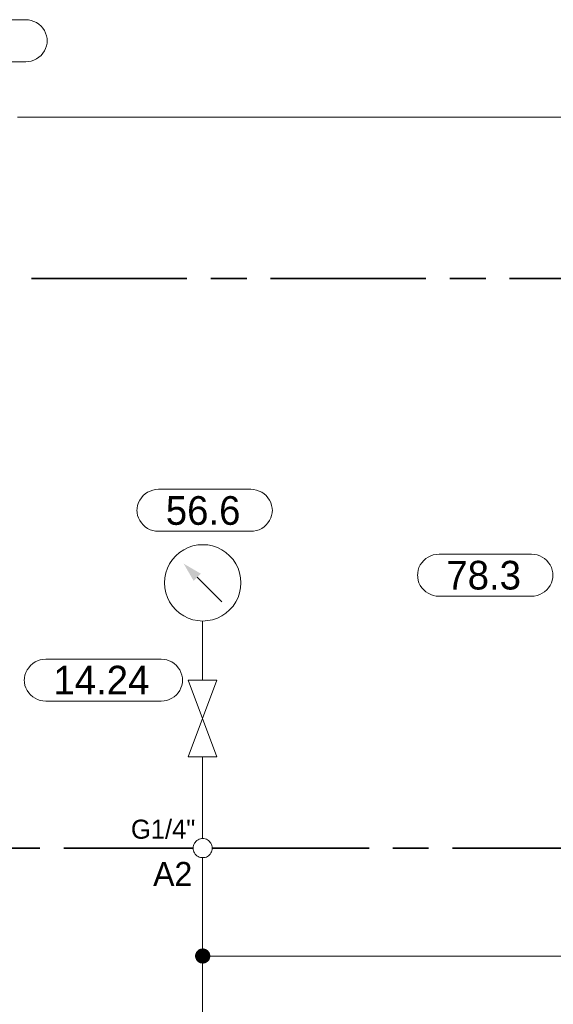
# Model space of a CAD drawing. Header units: millimetres. Extents: x 0 to 138, y 0 to 47.
# Tile 139 of 165: x 43.54 to 45.3, y 29.88 to 33.12. Entities that reach past the tile are written whole.
import ezdxf

# ---------------------------------------------------------------- set-up
doc = ezdxf.new("R2010")
doc.units = ezdxf.units.MM
for name, color, linetype in [('PDF_Geomertry', 7, 'Continuous'), ('PDF_Solid Fills', 7, 'Continuous'), ('PDF_Text', 7, 'Continuous')]:
    doc.layers.add(name, color=color, linetype=linetype)
doc.styles.add('PDF Arial', font='txt')

msp = doc.modelspace()

# ---------------------------------------------------------------- hatches: boundary and pattern name
at = {"layer": 'PDF_Solid Fills', "transparency": 33554559}
for points in [[(44.1437, 30.036), (44.1376, 30.0604), (44.141, 30.061)], [(44.1437, 30.036), (44.141, 30.061), (44.1437, 30.0618)], [(44.1437, 30.036), (44.1437, 30.0618), (44.1474, 30.061)], [(44.1437, 30.036), (44.1474, 30.061), (44.1507, 30.0604)], [(44.1437, 30.036), (44.1188, 30.0396), (44.1196, 30.0429)], [(44.1437, 30.036), (44.1188, 30.036), (44.1188, 30.0396)], [(44.1437, 30.036), (44.1188, 30.0332), (44.1188, 30.036)], [(44.1437, 30.036), (44.1196, 30.0299), (44.1188, 30.0332)], [(44.1437, 30.036), (44.1196, 30.0429), (44.121, 30.0457)], [(44.1437, 30.036), (44.121, 30.0271), (44.1196, 30.0299)], [(44.1437, 30.036), (44.121, 30.0457), (44.1224, 30.0493)], [(44.1437, 30.036), (44.1224, 30.0235), (44.121, 30.0271)], [(44.1437, 30.036), (44.1224, 30.0493), (44.1243, 30.0513)], [(44.1437, 30.036), (44.1243, 30.0207), (44.1224, 30.0235)], [(44.1437, 30.036), (44.1243, 30.0513), (44.1265, 30.054)], [(44.1437, 30.036), (44.1265, 30.0187), (44.1243, 30.0207)], [(44.1437, 30.036), (44.1265, 30.054), (44.1285, 30.0563)], [(44.1437, 30.036), (44.1285, 30.0165), (44.1265, 30.0187)], [(44.1437, 30.036), (44.1285, 30.0563), (44.1313, 30.0582)], [(44.1437, 30.036), (44.1313, 30.0146), (44.1285, 30.0165)], [(44.1437, 30.036), (44.1313, 30.0582), (44.134, 30.0596)], [(44.1437, 30.036), (44.134, 30.0132), (44.1313, 30.0146)], [(44.1437, 30.036), (44.134, 30.0596), (44.1376, 30.0604)], [(44.1437, 30.036), (44.1376, 30.0118), (44.134, 30.0132)], [(44.1437, 30.036), (44.141, 30.0118), (44.1376, 30.0118)], [(44.1437, 30.036), (44.1437, 30.011), (44.141, 30.0118)], [(44.1437, 30.036), (44.1507, 30.0604), (44.1535, 30.0596)], [(44.1437, 30.036), (44.1535, 30.0596), (44.1563, 30.0582)], [(44.1437, 30.036), (44.1563, 30.0582), (44.159, 30.0563)], [(44.1437, 30.036), (44.159, 30.0563), (44.1618, 30.054)], [(44.1437, 30.036), (44.1618, 30.054), (44.164, 30.0513)], [(44.1437, 30.036), (44.164, 30.0513), (44.166, 30.0493)], [(44.1437, 30.036), (44.166, 30.0493), (44.1674, 30.0457)], [(44.1437, 30.036), (44.1674, 30.0457), (44.1682, 30.0429)], [(44.1437, 30.036), (44.1682, 30.0429), (44.1687, 30.0396)], [(44.1437, 30.036), (44.1687, 30.0396), (44.1687, 30.036)], [(44.1437, 30.036), (44.1474, 30.0118), (44.1437, 30.011)], [(44.1437, 30.036), (44.1507, 30.0118), (44.1474, 30.0118)], [(44.1437, 30.036), (44.1535, 30.0132), (44.1507, 30.0118)], [(44.1437, 30.036), (44.1563, 30.0146), (44.1535, 30.0132)], [(44.1437, 30.036), (44.159, 30.0165), (44.1563, 30.0146)], [(44.1437, 30.036), (44.1618, 30.0187), (44.159, 30.0165)], [(44.1437, 30.036), (44.164, 30.0207), (44.1618, 30.0187)], [(44.1437, 30.036), (44.166, 30.0235), (44.164, 30.0207)], [(44.1437, 30.036), (44.1674, 30.0271), (44.166, 30.0235)], [(44.1437, 30.036), (44.1682, 30.0299), (44.1674, 30.0271)], [(44.1437, 30.036), (44.1687, 30.0332), (44.1682, 30.0299)], [(44.1437, 30.036), (44.1687, 30.036), (44.1687, 30.0332)]]:
    msp.add_hatch(color=256, dxfattribs=at).paths.add_polyline_path(points)

# ---------------------------------------------------------------- linework, layer by layer
at = {"layer": 'PDF_Geomertry', "lineweight": 15}
for points in [[(43.2563, 33.1201), (43.5612, 33.1201), (43.5612, 33.1201), (43.5701, 33.1193), (43.5793, 33.1174), (43.5882, 33.1146), (43.5965, 33.1104), (43.6043, 33.1054), (43.6113, 33.0993), (43.6168, 33.0924), (43.6224, 33.0846), (43.6265, 33.0763), (43.6293, 33.0674), (43.6313, 33.0582), (43.6313, 33.0493), (43.6313, 33.0526), (43.6313, 33.0429), (43.6293, 33.034), (43.6265, 33.0257), (43.6224, 33.0174), (43.6168, 33.0096), (43.6113, 33.0026), (43.6043, 32.9965), (43.5965, 32.991), (43.5882, 32.9868), (43.5793, 32.984), (43.5701, 32.9826), (43.5612, 32.9818), (43.2563, 32.9818)], [(43.534, 32.7993), (48.139, 32.7993), (48.139, 30.4229)], [(44.2071, 31.2026), (44.1257, 31.284)], [(44.1437, 31.1396), (44.1437, 30.9451)], [(44.1437, 30.6929), (44.1437, 30.4229)], [(44.1437, 30.3604), (44.1437, 30.036)], [(45.5146, 29.7437), (45.5146, 30.036), (44.1437, 30.036), (44.1437, 29.7187), (44.1437, 29.4674), (44.1437, 29.3415)]]:
    msp.add_lwpolyline(points, dxfattribs=at)
at = {"layer": 'PDF_Geomertry', "lineweight": 35}
for points in [[(43.5799, 32.2679), (44.0918, 32.2679)], [(44.171, 32.2679), (44.289, 32.2679)], [(44.3674, 32.2679), (44.8793, 32.2679)], [(44.9576, 32.2679), (45.0765, 32.2679)], [(45.1549, 32.2679), (45.6668, 32.2679)], [(43.489, 30.3915), (43.6076, 30.3915)], [(43.6862, 30.3915), (44.1126, 30.3915)], [(44.1751, 30.3915), (44.6918, 30.3915)], [(44.7701, 30.3915), (44.8882, 30.3915)], [(44.9668, 30.3915), (45.4826, 30.3915)]]:
    msp.add_lwpolyline(points, dxfattribs=at)
at = {"layer": 'PDF_Geomertry', "lineweight": 15}
for points in [[(44.3029, 31.5735), (44.3118, 31.5729), (44.321, 31.5707), (44.3299, 31.5679), (44.3382, 31.5637), (44.346, 31.559), (44.3529, 31.5526), (44.359, 31.5457), (44.364, 31.5382), (44.3682, 31.5299), (44.371, 31.5207), (44.3729, 31.5118), (44.3737, 31.5026), (44.3737, 31.5063), (44.3729, 31.4965), (44.371, 31.4874), (44.3682, 31.479), (44.364, 31.4707), (44.359, 31.4632), (44.3529, 31.4563), (44.346, 31.4499), (44.3382, 31.4443), (44.3299, 31.4401), (44.321, 31.4374), (44.3118, 31.436), (44.3029, 31.4354), (43.9979, 31.4354), (43.9882, 31.436), (43.9793, 31.4374), (43.971, 31.4401), (43.9626, 31.4443), (43.9549, 31.4499), (43.9479, 31.4563), (43.9418, 31.4632), (43.9368, 31.4707), (43.9326, 31.479), (43.9293, 31.4874), (43.9279, 31.4965), (43.9271, 31.5063), (43.9271, 31.5026), (43.9279, 31.5118), (43.9293, 31.5207), (43.9326, 31.5299), (43.9368, 31.5382), (43.9418, 31.5457), (43.9479, 31.5526), (43.9549, 31.559), (43.9626, 31.5637), (43.971, 31.5679), (43.9793, 31.5707), (43.9882, 31.5729), (43.9979, 31.5735), (44.3029, 31.5735)], [(44.2696, 31.2651), (44.2687, 31.2818), (44.2654, 31.2979), (44.2604, 31.3137), (44.2529, 31.3285), (44.2438, 31.3424), (44.2326, 31.354), (44.2201, 31.3651), (44.2071, 31.3743), (44.1924, 31.3818), (44.1765, 31.3868), (44.1604, 31.3901), (44.1437, 31.391), (44.1279, 31.3901), (44.1113, 31.3868), (44.096, 31.3818), (44.0813, 31.3743), (44.0674, 31.3651), (44.0549, 31.354), (44.0446, 31.3424), (44.0349, 31.3285), (44.0279, 31.3137), (44.0224, 31.2979), (44.0196, 31.2818), (44.0182, 31.2651), (44.0196, 31.2493), (44.0224, 31.2326), (44.0279, 31.2174), (44.0349, 31.2026), (44.0446, 31.1887), (44.0549, 31.1763), (44.0674, 31.166), (44.0813, 31.1563), (44.096, 31.1493), (44.1113, 31.1437), (44.1279, 31.141), (44.1437, 31.1396), (44.1604, 31.141), (44.1765, 31.1437), (44.1924, 31.1493), (44.2071, 31.1563), (44.2201, 31.166), (44.2326, 31.1763), (44.2438, 31.1887), (44.2529, 31.2026), (44.2604, 31.2174), (44.2654, 31.2326), (44.2687, 31.2493), (44.2696, 31.2651)], [(45.2271, 31.3596), (45.2363, 31.359), (45.2451, 31.3576), (45.2543, 31.354), (45.2626, 31.3499), (45.2701, 31.3451), (45.2771, 31.3388), (45.2826, 31.3318), (45.2882, 31.3243), (45.2924, 31.316), (45.2951, 31.3076), (45.2974, 31.2985), (45.2974, 31.2888), (45.2974, 31.2924), (45.2974, 31.2826), (45.2951, 31.2735), (45.2924, 31.2651), (45.2882, 31.2568), (45.2826, 31.2493), (45.2771, 31.2424), (45.2701, 31.236), (45.2626, 31.2313), (45.2543, 31.2271), (45.2451, 31.2235), (45.2363, 31.2221), (45.2271, 31.2215), (44.9224, 31.2215), (44.9126, 31.2221), (44.9035, 31.2235), (44.8951, 31.2271), (44.8868, 31.2313), (44.8793, 31.236), (44.8724, 31.2424), (44.866, 31.2493), (44.8604, 31.2568), (44.8563, 31.2651), (44.8535, 31.2735), (44.8521, 31.2826), (44.8515, 31.2924), (44.8515, 31.2888), (44.8521, 31.2985), (44.8535, 31.3076), (44.8563, 31.316), (44.8604, 31.3243), (44.866, 31.3318), (44.8724, 31.3388), (44.8793, 31.3451), (44.8868, 31.3499), (44.8951, 31.354), (44.9035, 31.3576), (44.9126, 31.359), (44.9224, 31.3596), (45.2271, 31.3596)], [(44.0071, 31.0138), (44.0168, 31.0132), (44.0257, 31.0118), (44.034, 31.0082), (44.0424, 31.0049), (44.0501, 30.9993), (44.0571, 30.9929), (44.0632, 30.986), (44.0688, 30.9785), (44.0724, 30.9701), (44.0757, 30.9618), (44.0771, 30.9526), (44.0779, 30.9429), (44.0779, 30.9465), (44.0771, 30.9374), (44.0757, 30.9276), (44.0724, 30.9193), (44.0688, 30.911), (44.0632, 30.9035), (44.0571, 30.8965), (44.0501, 30.8901), (44.0424, 30.8854), (44.034, 30.8813), (44.0257, 30.8776), (44.0168, 30.8763), (44.0071, 30.8757), (43.6271, 30.8757), (43.6174, 30.8763), (43.6085, 30.8776), (43.6001, 30.8813), (43.5918, 30.8854), (43.584, 30.8901), (43.5771, 30.8965), (43.571, 30.9035), (43.5654, 30.911), (43.5618, 30.9193), (43.5585, 30.9276), (43.5571, 30.9374), (43.5563, 30.9465), (43.5563, 30.9429), (43.5571, 30.9526), (43.5585, 30.9618), (43.5618, 30.9701), (43.5654, 30.9785), (43.571, 30.986), (43.5771, 30.9929), (43.584, 30.9993), (43.5918, 31.0049), (43.6001, 31.0082), (43.6085, 31.0118), (43.6174, 31.0132), (43.6271, 31.0138), (44.0071, 31.0138)], [(44.0965, 30.6929), (44.191, 30.9451), (44.0965, 30.9451), (44.191, 30.6929), (44.0965, 30.6929)], [(44.1751, 30.3915), (44.1751, 30.3957), (44.1743, 30.3999), (44.1729, 30.4035), (44.171, 30.4076), (44.1687, 30.4104), (44.166, 30.4138), (44.1632, 30.4165), (44.1599, 30.4188), (44.1563, 30.4207), (44.1521, 30.4221), (44.1479, 30.4229), (44.1437, 30.4229), (44.1396, 30.4229), (44.1363, 30.4221), (44.1321, 30.4207), (44.1285, 30.4188), (44.1251, 30.4165), (44.1215, 30.4138), (44.1188, 30.4104), (44.1168, 30.4076), (44.1146, 30.4035), (44.114, 30.3999), (44.1126, 30.3957), (44.1126, 30.3915), (44.1126, 30.3874), (44.114, 30.3832), (44.1146, 30.3799), (44.1168, 30.3757), (44.1188, 30.3721), (44.1215, 30.3693), (44.1251, 30.3665), (44.1285, 30.3646), (44.1321, 30.3624), (44.1363, 30.361), (44.1396, 30.3604), (44.1437, 30.3604), (44.1479, 30.3604), (44.1521, 30.361), (44.1563, 30.3624), (44.1599, 30.3646), (44.1632, 30.3665), (44.166, 30.3693), (44.1687, 30.3721), (44.171, 30.3757), (44.1729, 30.3799), (44.1743, 30.3832), (44.1751, 30.3874), (44.1751, 30.3915)]]:
    msp.add_lwpolyline(points, close=True, dxfattribs=at)
at = {"layer": 'PDF_Geomertry', "lineweight": 0}
msp.add_lwpolyline([(44.1313, 30.036), (44.1313, 30.0346), (44.1321, 30.0332), (44.1326, 30.0318), (44.1335, 30.0299), (44.134, 30.0285), (44.1349, 30.0276), (44.1363, 30.0263), (44.1376, 30.0257), (44.139, 30.0249), (44.141, 30.0243), (44.1424, 30.0235), (44.1437, 30.0235), (44.146, 30.0235), (44.1474, 30.0243), (44.1488, 30.0249), (44.1501, 30.0257), (44.1515, 30.0263), (44.1529, 30.0276), (44.1543, 30.0285), (44.1549, 30.0299), (44.1557, 30.0318), (44.1563, 30.0332), (44.1563, 30.0346), (44.1563, 30.036), (44.1563, 30.0382), (44.1563, 30.0396), (44.1557, 30.041), (44.1549, 30.0429), (44.1543, 30.0438), (44.1529, 30.0451), (44.1515, 30.0465), (44.1501, 30.0471), (44.1488, 30.0479), (44.1474, 30.0485), (44.146, 30.0485), (44.1437, 30.0493), (44.1424, 30.0485), (44.141, 30.0485), (44.139, 30.0479), (44.1376, 30.0471), (44.1363, 30.0465), (44.1349, 30.0451), (44.134, 30.0438), (44.1335, 30.0429), (44.1326, 30.041), (44.1321, 30.0396), (44.1313, 30.0382), (44.1313, 30.036)], close=True, dxfattribs=at)
at = {"layer": 'PDF_Solid Fills', "transparency": 33554559}
msp.add_solid([(44.114, 31.2721), (44.1376, 31.2957), (44.114, 31.2721), (44.0813, 31.3285)], dxfattribs=at)

# ---------------------------------------------------------------- texts
at = {"layer": 'PDF_Text', "attachment_point": 7, "style": 'PDF Arial'}
for s, insert, char_height in [('56.6', (44.0224, 31.4552), 0.09445), ('78.3', (44.9465, 31.2421), 0.09445), ('14.24', (43.6521, 30.8979), 0.09445), ('G1/4"', (43.9076, 30.4218), 0.06283), ('A2', (43.9807, 30.2674), 0.07874)]:
    msp.add_mtext(s, dxfattribs=dict(at, insert=insert, char_height=char_height))

doc.saveas('drawing.dxf')
